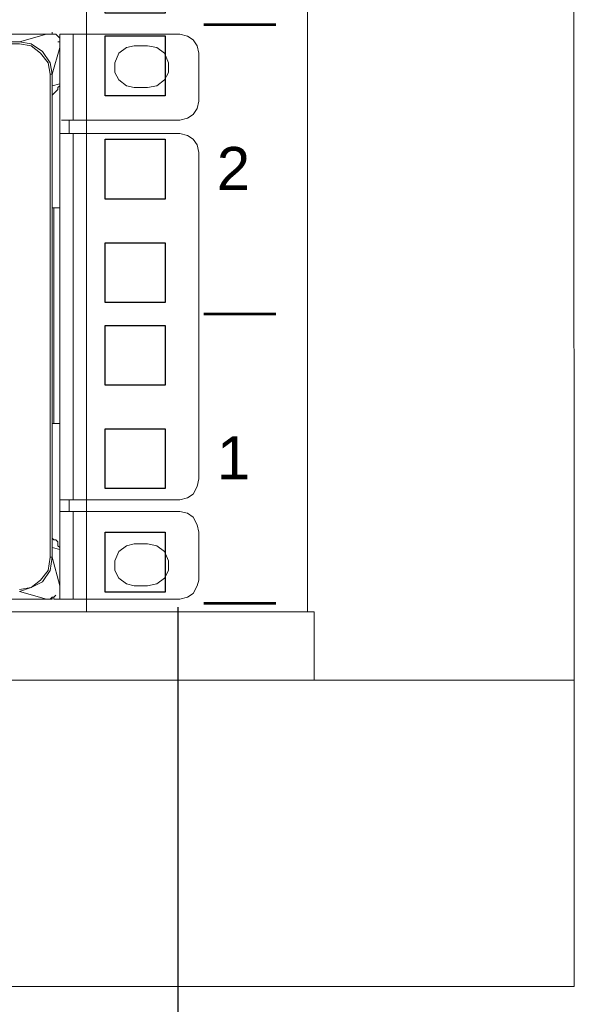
# Model space of a CAD drawing. Header units: millimetres. Extents: x 83969 to 163860, y -22594 to 4849.
# Tile 50 of 108: x 163534.04 to 163539.45, y -21401.42 to -21391.82. Entities that reach past the tile are written whole.
import ezdxf
from ezdxf.enums import TextEntityAlignment as Align

# ---------------------------------------------------------------- set-up
doc = ezdxf.new("R2010")
doc.units = ezdxf.units.MM
doc.layers.get('0').update_dxf_attribs({"color": 251, "lineweight": 0})
for name, color, linetype in [('! PT Instalacja niskoprądowa', 1, 'Continuous'), ('! PT Wyposażenie szafy RACK', 7, 'Continuous'), ('00 CCTV IP - MIWI', 10, 'Continuous'), ('_Opis_80', 7, 'Continuous')]:
    doc.layers.add(name, color=color, linetype=linetype)
doc.layers.add('BKT_szafy', color=7, linetype='Continuous', lineweight=5)
doc.layers.add('BKT_szafy_numeracja', color=7, linetype='Continuous', lineweight=5)
doc.styles.get("Standard").update_dxf_attribs({"font": 'arial.ttf'})

# ---------------------------------------------------------------- blocks, each defined once
blk = doc.blocks.new('UPS_2U_PA')
at = {"layer": '_Opis_80', "lineweight": 13}
for points in [[(23.175, 54.923), (52.418, 54.923), (55.467, 54.923), (67.483, 54.923)], [(67.395, 54.923), (66.98, 54.805), (23.679, 54.805)], [(67.483, 54.923), (67.483, 54.953)], [(67.602, 54.805), (67.602, 54.864), (67.543, 54.923), (67.483, 54.923)], [(69.467, 54.923), (67.602, 54.923)], [(67.602, 54.805), (67.602, 54.923)], [(67.809, 54.923), (67.809, 53.591)], [(69.763, 54.627), (69.733, 54.745), (69.674, 54.834), (69.585, 54.893), (69.467, 54.923)], [(66.98, 54.775), (23.679, 54.775)], [(67.483, 54.301), (67.454, 54.479), (67.335, 54.657), (67.158, 54.775), (66.98, 54.805)], [(67.454, 54.301), (67.424, 54.479), (67.306, 54.627), (67.158, 54.745), (66.98, 54.775)], [(67.602, 54.716), (67.483, 54.301)], [(67.602, 54.805), (67.572, 54.805)], [(67.602, 54.805), (67.602, 53.384)], [(68.756, 54.745), (68.638, 54.716), (68.519, 54.627), (68.46, 54.479), (68.46, 54.331), (68.519, 54.213), (68.638, 54.124), (68.756, 54.094)], [(68.756, 54.745), (68.963, 54.745)], [(68.963, 54.094), (69.111, 54.124), (69.23, 54.213), (69.289, 54.331), (69.289, 54.479), (69.23, 54.627), (69.111, 54.716), (68.963, 54.745)], [(69.762, 54.627), (69.762, 53.887)], [(67.454, 54.301), (67.483, 54.301)], [(67.454, 46.813), (67.454, 54.301)], [(67.483, 46.813), (67.483, 54.301)], [(67.483, 54.124), (67.602, 54.153)], [(67.483, 53.976), (67.513, 54.005), (67.543, 54.035), (67.572, 54.065), (67.572, 54.094), (67.602, 54.124), (67.602, 54.153)], [(67.483, 46.961), (67.483, 54.124)], [(67.602, 54.153), (67.602, 52.23)], [(68.963, 54.094), (68.756, 54.094)], [(69.467, 53.591), (69.585, 53.621), (69.674, 53.68), (69.733, 53.769), (69.763, 53.887)], [(69.467, 53.591), (67.631, 53.591)], [(67.75, 53.384), (67.75, 53.591)], [(69.467, 53.384), (67.602, 53.384)], [(67.602, 46.162), (67.602, 47.701), (67.602, 53.384)], [(67.809, 53.384), (67.809, 47.701)], [(69.763, 53.088), (69.733, 53.206), (69.674, 53.295), (69.585, 53.354), (69.467, 53.384)], [(69.762, 53.088), (69.762, 48.027)], [(67.602, 52.23), (67.483, 52.23)], [(67.513, 52.23), (67.513, 48.885)], [(67.602, 48.885), (67.483, 48.885)], [(67.602, 48.885), (67.602, 46.932)], [(69.467, 47.701), (69.585, 47.731), (69.674, 47.79), (69.733, 47.908), (69.763, 48.027)], [(69.467, 47.701), (67.602, 47.701)], [(67.75, 47.701), (67.75, 47.523)], [(69.467, 47.523), (67.602, 47.523)], [(67.809, 47.523), (67.809, 46.162)], [(69.763, 47.198), (69.733, 47.316), (69.674, 47.435), (69.585, 47.494), (69.467, 47.523)], [(69.762, 47.198), (69.762, 46.458)], [(67.602, 46.932), (67.602, 46.961), (67.572, 46.991), (67.572, 47.05), (67.543, 47.08), (67.513, 47.08), (67.483, 47.109)], [(67.602, 46.932), (67.483, 46.961)], [(68.756, 47.02), (68.638, 46.991), (68.519, 46.902), (68.46, 46.754), (68.46, 46.606), (68.519, 46.488), (68.638, 46.399), (68.756, 46.369)], [(68.756, 47.02), (68.963, 47.02)], [(68.963, 46.369), (69.111, 46.399), (69.23, 46.488), (69.289, 46.606), (69.289, 46.754), (69.23, 46.902), (69.111, 46.991), (68.963, 47.02)], [(66.98, 46.28), (67.158, 46.34), (67.335, 46.428), (67.454, 46.606), (67.483, 46.813)], [(66.98, 46.31), (67.158, 46.34), (67.306, 46.458), (67.424, 46.606), (67.454, 46.813)], [(67.454, 46.813), (67.483, 46.813)], [(67.602, 46.369), (67.483, 46.813)], [(69.467, 46.162), (69.585, 46.192), (69.674, 46.251), (69.733, 46.369), (69.763, 46.458)], [(67.395, 46.162), (66.98, 46.28)], [(68.963, 46.369), (68.756, 46.369)], [(67.483, 46.162), (23.175, 46.162)], [(67.395, 46.162), (67.454, 46.162), (67.483, 46.192), (67.513, 46.192), (67.543, 46.221)], [(67.483, 46.162), (67.483, 46.192)], [(67.513, 46.162), (67.513, 46.192)], [(69.467, 46.162), (67.513, 46.162)]]:
    blk.add_lwpolyline(points, dxfattribs=at)
blk = doc.blocks.new('1U_szafa')
at = {"layer": '00 CCTV IP - MIWI', "color": 7}
for points in [[(9756, 2032.2), (9765.2, 2032.2), (9765.2, 2023), (9756, 2023), (9756, 2032.2)], [(9756, 2016.33), (9765.2, 2016.33), (9765.2, 2007.13), (9756, 2007.13), (9756, 2016.33)], [(9756, 2000.45), (9765.2, 2000.45), (9765.2, 1991.25), (9756, 1991.25), (9756, 2000.45)]]:
    blk.add_lwpolyline(points, dxfattribs=at)
at = {"layer": '00 CCTV IP - MIWI', "color": 7, "const_width": 0.4}
blk.add_lwpolyline([(9771.14, 1989.5), (9782.24, 1989.5)], dxfattribs=at)
blk = doc.blocks.new('Szafa rack 20U')
at = {"layer": 'BKT_szafy'}
blk.add_lwpolyline([(-0.317, 612.068), (0, 29.845)], dxfattribs=at)
for points in [[(-26.035, 36.513), (-47.625, 36.513), (-47.625, 605.401), (-26.035, 605.401)], [(-355.283, 36.513), (-25.4, 36.513), (-25.4, 29.845), (-355.283, 29.845)], [(-381, 29.845), (0, 29.845), (0, 0), (-381, 0)]]:
    blk.add_lwpolyline(points, close=True, dxfattribs=at)
at = {"layer": 'BKT_szafy', "const_width": 0.254}
for points in [[(-36.183, 93.793), (-29.135, 93.793)], [(-36.183, 65.567), (-29.135, 65.567)], [(-36.183, 37.342), (-29.135, 37.342)]]:
    blk.add_lwpolyline(points, dxfattribs=at)
at = {"layer": 'BKT_szafy', "xscale": 0.635, "yscale": 0.635, "zscale": 0.635}
for p in [(-6240.843, -1169.539), (-6240.843, -1197.765), (-6240.843, -1225.991)]:
    blk.add_blockref('1U_szafa', p, dxfattribs=at)
at = {"layer": '! PT Instalacja niskoprądowa'}
blk.add_attdef('NAZWA_SZAFY', text='', height=20, dxfattribs=at).set_placement((-377.652, 659.981), align=Align.MIDDLE_LEFT)
at = {"layer": 'BKT_szafy_numeracja', "char_height": 4.191, "width": 4.445, "attachment_point": 1}
for s, insert in [('2', (-34.897, 81.855)), ('1', (-34.897, 53.629))]:
    blk.add_mtext(s, dxfattribs=dict(at, insert=insert))

msp = doc.modelspace()

# ---------------------------------------------------------------- linework, layer by layer
at = {"layer": '! PT Instalacja niskoprądowa'}
msp.add_lwpolyline([(163535.5801, -21397.5491), (163535.5801, -21406.1807), (163525.0449, -21406.1807)], dxfattribs=at)

# ---------------------------------------------------------------- block references
at = {"layer": '! PT Wyposażenie szafy RACK', "color": 7, "xscale": 0.1, "yscale": 0.1, "zscale": 0.1}
msp.add_blockref('Szafa rack 20U', (163539.4491, -21401.2474), dxfattribs=at)
at = {"xscale": 0.6288110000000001, "yscale": 0.6288110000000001, "zscale": 0.6288110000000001}
msp.add_blockref('UPS_2U_PA', (163491.9172, -21426.4984), dxfattribs=at)

doc.saveas('drawing.dxf')
